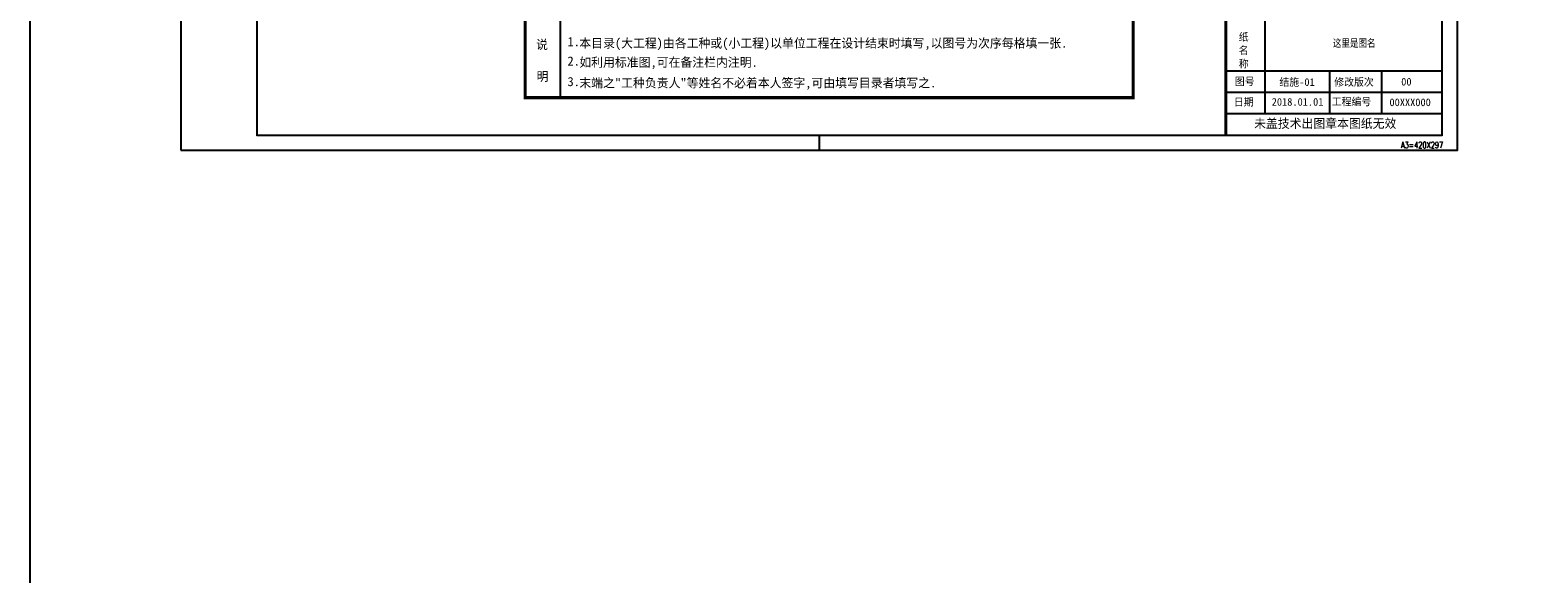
# Model space of a CAD drawing. Extents: x -345179 to -55199, y 109828 to 309166.
# Tile 1 of 30: x -345179 to -295583, y 259332 to 277223. Entities that reach past the tile are written whole.
import ezdxf
from ezdxf.enums import TextEntityAlignment as Align

# ---------------------------------------------------------------- set-up
doc = ezdxf.new("R2010")
doc.units = 0
doc.header["$LTSCALE"] = 1000
doc.header["$MEASUREMENT"] = 0
doc.layers.get('0').update_dxf_attribs({"color": 252})
doc.layers.add('图框', color=103, linetype='Continuous')
doc.styles.add('STYLEN3', font='txt', dxfattribs={"width": 2, "height": 2.5})
doc.styles.add('ZSRTXT', font='txt.shx', dxfattribs={"width": 0.75, "bigfont": 'zsrtxt.shx'})
doc.styles.add('图框', font='txt', dxfattribs={"width": 0.8})

# ---------------------------------------------------------------- blocks, each defined once
blk = doc.blocks.new('ZJQY-A3目录')
at = {"layer": '图框'}
for p, q in [((-10224, 26412), (-10224, -2288)), ((28776, -2288), (28776, 26412)), ((28776, -2288), (28776, 26412)), ((18612, 21519), (18612, -1055)), ((22938, 1670), (22938, -855)), ((21655, -167), (28776, -167)), ((25067, -167), (25067, -1581)), ((26779, -167), (26779, -1581)), ((21655, -874), (28776, -874)), ((22938, -855), (22938, -1562)), ((21655, -1581), (28776, -1581)), ((-10224, -2288), (28776, -2288)), ((8276, -2288), (8276, -2788))]:
    blk.add_line(p, q, dxfattribs=at)
at = {"layer": '图框', "flags": 128}
blk.add_lwpolyline([(-12724, -2788), (29276, -2788), (29276, -2788), (29276, 26912), (-12724, 26912), (-12724, -2788)], dxfattribs=at)
at = {"layer": '图框'}
for points, const_width in [([(-10224, 26412), (28776, 26412), (28776, -2288), (-10224, -2288)], 50), ([(-1397, -1055), (18612, -1055), (18612, 24964), (-1397, 24964)], 100)]:
    blk.add_lwpolyline(points, close=True, dxfattribs=dict(at, const_width=const_width))
for points, const_width in [([(21655, 26412), (21655, -2288)], 90.5), ([(-1397, 21519), (-1397, -1055)], 50), ([(-1397, -1055), (18612, -1055)], 60)]:
    blk.add_lwpolyline(points, dxfattribs=dict(at, const_width=const_width))
blk.add_lwpolyline([(-243, 24964), (-243, -1055)], dxfattribs=at)
for s, height, style, p in [('纸', 250, '图框', (22081, 817)), ('说', 300, 'STYLEN3', (-1034, 545)), ('1.', 300.1, 'STYLEN3', (0, 639)), ('本目录(大工程)由各工种或(小工程)以单位工程在设计结束时填写,以图号为次序每格填一张.', 300.15, 'STYLEN3', (389, 591)), ('名', 250, '图框', (22081, 377)), ('2.', 300.1, 'STYLEN3', (0, 0)), ('如利用标准图,可在备注栏内注明.', 300.15, 'STYLEN3', (389, -39)), ('称', 250, '图框', (22081, -63)), ('明', 300, 'STYLEN3', (-1013, -504)), ('3.', 300.1, 'STYLEN3', (0, -675)), ('末端之"工种负责人"等姓名不必着本人签字,可由填写目录者填写之.', 300.15, 'STYLEN3', (389, -718)), ('图号', 250, '图框', (21951, -646)), ('修改版次', 250, '图框', (25222, -665)), ('日期', 250, '图框', (21921, -1322)), ('工程编号', 250, '图框', (25141, -1309)), ('未盖技术出图章本图纸无效', 300, '图框', (22586, -2051))]:
    blk.add_text(s, height=height, dxfattribs=dict(at, style=style)).set_placement(p)
at = {"layer": '图框', "style": 'ZSRTXT', "width": 0.75}
blk.add_text('A3=420X297', height=212.1, dxfattribs=at).set_placement((28805, -2719), align=Align.RIGHT)
at = {"layer": '图框', "style": '图框', "width": 0.8}
for tag, p in [('项目负责', (-7224, 25212)), ('专业负责', (-7224, 24412)), ('设计', (-7224, 23612))]:
    blk.add_attdef(tag, text='', height=250, dxfattribs=at).set_placement(p, align=Align.MIDDLE)
for tag, p, height in [('合作单位_001', (24173, 11697), 260), ('建设单位_001', (24173, 10028), 260), ('工程名称_001', (24177, 8377), 260), ('图名_001', (25179, 615), 250)]:
    blk.add_attdef(tag, p, '', height=height, dxfattribs=at)
blk.add_attdef('子项名称', text='', height=260, dxfattribs=at).set_placement((26199, 7617), align=Align.MIDDLE_CENTER)
at = {"layer": '图框', "style": '图框'}
for tag, p in [('审定', (24939, 6174)), ('审核', (24939, 5474)), ('项目负责', (24939, 4773)), ('专业负责', (24939, 4072)), ('校对', (24939, 3372)), ('设计', (24939, 2671)), ('制图', (24939, 1970)), ('图号', (23998, -543)), ('版本号', (27595, -530)), ('日期', (24015, -1194)), ('工程编号', (27719, -1209))]:
    blk.add_attdef(tag, text='', height=250, dxfattribs=at).set_placement(p, align=Align.MIDDLE_CENTER)

msp = doc.modelspace()

# ---------------------------------------------------------------- linework, layer by layer
at = {"color": 7}
msp.add_lwpolyline([(-55199, 109828), (-345179, 109828), (-345179, 309166), (-55199, 309166)], close=True, dxfattribs=at)

# ---------------------------------------------------------------- block references
ref = msp.add_blockref('ZJQY-A3目录', (-327503, 276056))
ref.add_attrib('图号', '结施-01', dxfattribs={"layer": '图框', "height": 250, "style": '图框'}).set_placement((-303504, 275514), align=Align.MIDDLE_CENTER)
ref.add_attrib('版本号', '00', dxfattribs={"layer": '图框', "height": 250, "style": '图框'}).set_placement((-299908, 275526), align=Align.MIDDLE_CENTER)
ref.add_attrib('图名_001', '这里是图名', (-302324, 276671), dxfattribs={"layer": '图框', "height": 250, "style": '图框', "width": 0.8})
ref.add_attrib('日期', '2018.01.01', dxfattribs={"layer": '图框', "height": 250, "style": '图框'}).set_placement((-303487, 274862), align=Align.MIDDLE_CENTER)
ref.add_attrib('工程编号', '00XXX000', dxfattribs={"layer": '图框', "height": 250, "style": '图框'}).set_placement((-299784, 274848), align=Align.MIDDLE_CENTER)

doc.saveas('drawing.dxf')
